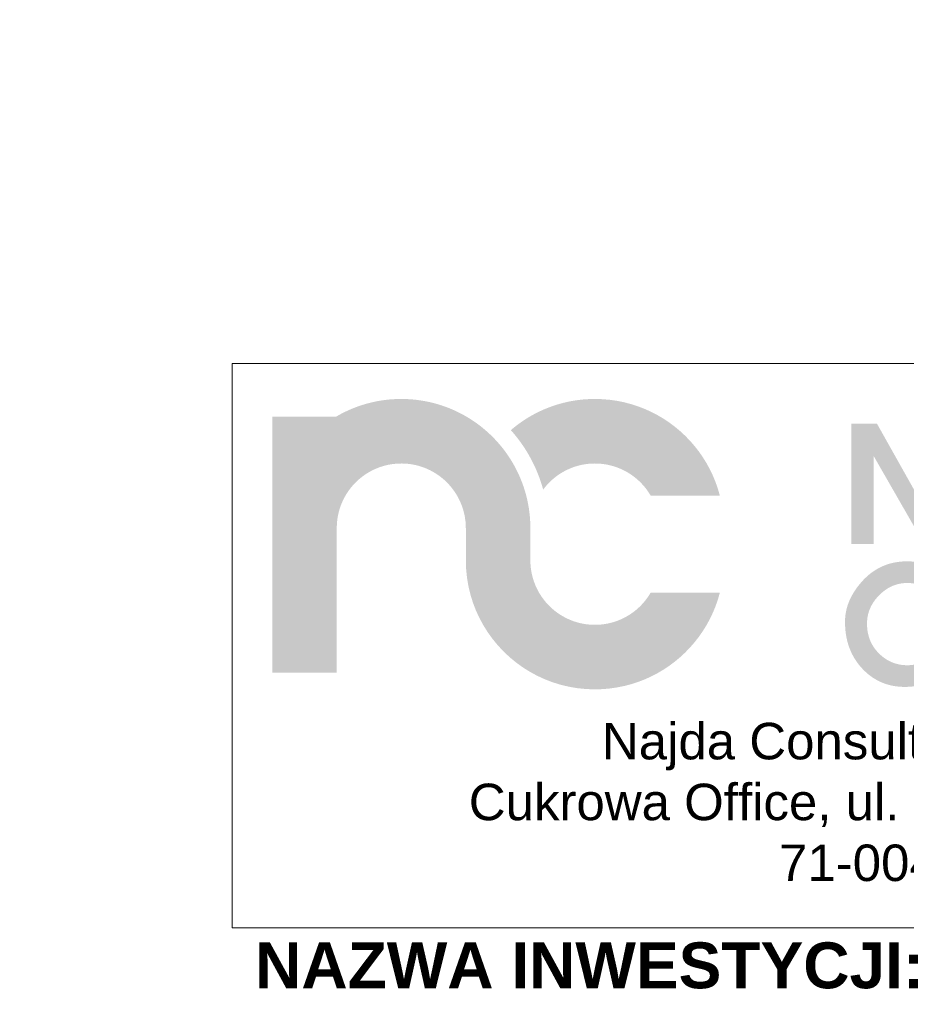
# Model space of a CAD drawing. Header units: millimetres. Extents: x 8949 to 48457, y -1077 to 15217.
# Tile 35 of 63: x 23186 to 23380, y 11977 to 12192. Entities that reach past the tile are written whole.
import ezdxf

# ---------------------------------------------------------------- set-up
doc = ezdxf.new("R2010")
doc.units = ezdxf.units.MM
for name, color, linetype, lineweight in [('0A_OCIEPLENIE', 30, 'Continuous', 9), ('0A_TABELKA', 7, 'Continuous', 0), ('0Z_OPISY', 7, 'Continuous', 9)]:
    doc.layers.add(name, color=color, linetype=linetype, lineweight=lineweight)
doc.styles.add('Arial', font='arial.ttf')
doc.styles.add('ARIAL 2', font='ARIALN.TTF')

# ---------------------------------------------------------------- blocks, each defined once
blk = doc.blocks.new('G$C46E6ED60')
at = {"true_color": 0x142354}
for points in [[(209.95, 38.88), (206.36, 39), (202.83, 39.36), (199.37, 39.95), (195.99, 40.76), (192.71, 41.78), (189.52, 43.01), (186.43, 44.43), (183.46, 46.05), (180.6, 47.85), (177.87, 49.82), (175.28, 51.96), (172.83, 54.26), (170.54, 56.7), (168.4, 59.3), (166.43, 62.02), (164.63, 64.88), (163.01, 67.85), (161.59, 70.94), (160.36, 74.13), (159.34, 77.42), (158.53, 80.79), (157.94, 84.25), (157.58, 87.78), (157.46, 91.37), (157.46, 117.61), (157.46, 117.65), (157.46, 117.86), (157.46, 118.08), (157.46, 118.29), (157.46, 118.51), (157.46, 118.72), (157.45, 118.94), (157.45, 119.16), (157.45, 119.37), (157.44, 119.58), (157.44, 119.8), (157.43, 120.01), (157.43, 120.23), (157.42, 120.44), (157.41, 120.66), (157.41, 120.87), (157.4, 121.08), (157.39, 121.3), (157.38, 121.51), (157.38, 121.73), (157.37, 121.94), (157.36, 122.15), (157.35, 122.37), (157.34, 122.58), (157.33, 122.8), (157.33, 122.88), (157.32, 122.96), (157.32, 123.04), (157.31, 123.12), (157.31, 123.21), (157.3, 123.29), (157.3, 123.37), (157.29, 123.45), (157.29, 123.53), (157.28, 123.61), (157.27, 123.7), (157.27, 123.78), (157.26, 123.86), (157.26, 123.94), (157.25, 124.02), (157.24, 124.1), (157.24, 124.18), (157.23, 124.27), (157.22, 124.35), (157.22, 124.43), (157.21, 124.51), (157.2, 124.59), (157.2, 124.67), (157.19, 124.75), (157.18, 124.88), (157.17, 125.01), (157.17, 125.14), (157.16, 125.28), (157.15, 125.41), (157.14, 125.54), (157.13, 125.67), (157.12, 125.8), (157.11, 125.93), (157.1, 126.06), (157.1, 126.19), (157.09, 126.33), (157.08, 126.46), (157.07, 126.59), (157.06, 126.72), (157.05, 126.85), (157.04, 126.98), (157.03, 127.11), (157.02, 127.24), (157, 127.37), (156.99, 127.5), (156.98, 127.63), (156.97, 127.76), (156.96, 127.89), (156.95, 127.99), (156.94, 128.09), (156.93, 128.19), (156.92, 128.29), (156.9, 128.38), (156.89, 128.48), (156.88, 128.58), (156.87, 128.68), (156.86, 128.77), (156.85, 128.87), (156.84, 128.97), (156.83, 129.07), (156.82, 129.16), (156.8, 129.26), (156.79, 129.36), (156.78, 129.46), (156.77, 129.55), (156.76, 129.65), (156.75, 129.75), (156.73, 129.84), (156.72, 129.94), (156.71, 130.04), (156.7, 130.14), (156.69, 130.23), (156.67, 130.34), (156.66, 130.46), (156.64, 130.57), (156.63, 130.68), (156.62, 130.79), (156.6, 130.9), (156.59, 131.02), (156.57, 131.13), (156.56, 131.24), (156.55, 131.35), (156.53, 131.46), (156.52, 131.57), (156.5, 131.69), (156.49, 131.8), (156.48, 131.91), (156.46, 132.02), (156.45, 132.13), (156.43, 132.24), (156.42, 132.35), (156.4, 132.46), (156.39, 132.57), (156.38, 132.68), (156.36, 132.79), (156.35, 132.9), (156.33, 133.01), (156.31, 133.11), (156.3, 133.22), (156.28, 133.33), (156.27, 133.43), (156.25, 133.54), (156.23, 133.64), (156.22, 133.75), (156.2, 133.86), (156.18, 133.96), (156.16, 134.07), (156.15, 134.17), (156.13, 134.28), (156.11, 134.38), (156.09, 134.49), (156.07, 134.6), (156.06, 134.7), (156.04, 134.81), (156.02, 134.91), (156, 135.02), (155.98, 135.13), (155.96, 135.23), (155.94, 135.34), (155.93, 135.44), (155.91, 135.54), (155.89, 135.64), (155.87, 135.74), (155.86, 135.84), (155.84, 135.93), (155.82, 136.03), (155.81, 136.13), (155.79, 136.23), (155.77, 136.33), (155.75, 136.43), (155.74, 136.53), (155.72, 136.63), (155.7, 136.72), (155.68, 136.82), (155.67, 136.92), (155.65, 137.02), (155.63, 137.12), (155.61, 137.22), (155.59, 137.32), (155.58, 137.41), (155.56, 137.51), (155.54, 137.61), (155.52, 137.71), (155.5, 137.81), (155.48, 137.92), (155.45, 138.03), (155.43, 138.14), (155.41, 138.26), (155.39, 138.37), (155.36, 138.48), (155.34, 138.59), (155.32, 138.7), (155.3, 138.82), (155.27, 138.93), (155.25, 139.04), (155.23, 139.15), (155.2, 139.26), (155.18, 139.37), (155.15, 139.49), (155.13, 139.6), (155.11, 139.71), (155.08, 139.82), (155.06, 139.93), (155.04, 140.04), (155.01, 140.15), (154.99, 140.26), (154.96, 140.38), (154.94, 140.49), (154.92, 140.58), (154.9, 140.67), (154.88, 140.76), (154.86, 140.84), (154.84, 140.93), (154.82, 141.02), (154.8, 141.11), (154.78, 141.2), (154.76, 141.29), (154.74, 141.38), (154.71, 141.47), (154.69, 141.56), (154.67, 141.65), (154.65, 141.74), (154.63, 141.83), (154.61, 141.92), (154.59, 142), (154.57, 142.09), (154.55, 142.18), (154.53, 142.27), (154.51, 142.36), (154.49, 142.45), (154.46, 142.54), (154.44, 142.63), (154.41, 142.74), (154.38, 142.86), (154.35, 142.97), (154.32, 143.09), (154.3, 143.2), (154.27, 143.32), (154.24, 143.43), (154.21, 143.55), (154.18, 143.67), (154.15, 143.78), (154.12, 143.9), (154.09, 144.01), (154.06, 144.13), (154.03, 144.24), (154, 144.36), (153.97, 144.48), (153.94, 144.59), (153.9, 144.71), (153.87, 144.82), (153.84, 144.94), (153.81, 145.05), (153.78, 145.17), (153.75, 145.28), (153.72, 145.4), (153.7, 145.48), (153.67, 145.56), (153.65, 145.64), (153.63, 145.72), (153.61, 145.8), (153.59, 145.88), (153.56, 145.96), (153.54, 146.04), (153.52, 146.12), (153.5, 146.2), (153.47, 146.28), (153.45, 146.36), (153.43, 146.44), (153.4, 146.52), (153.38, 146.6), (153.36, 146.68), (153.33, 146.76), (153.31, 146.84), (153.29, 146.92), (153.26, 147), (153.24, 147.08), (153.22, 147.16), (153.19, 147.24), (153.17, 147.32), (153.13, 147.44), (153.1, 147.56), (153.06, 147.68), (153.03, 147.8), (152.99, 147.93), (152.96, 148.05), (152.92, 148.17), (152.88, 148.29), (152.85, 148.41), (152.81, 148.53), (152.77, 148.65), (152.74, 148.77), (152.7, 148.89), (152.66, 149.01), (152.62, 149.13), (152.59, 149.25), (152.55, 149.37), (152.51, 149.49), (152.47, 149.61), (152.43, 149.73), (152.39, 149.85), (152.36, 149.97), (152.32, 150.09), (152.28, 150.21), (152.26, 150.28), (152.23, 150.35), (152.21, 150.42), (152.19, 150.49), (152.16, 150.55), (152.14, 150.62), (152.12, 150.69), (152.09, 150.76), (152.07, 150.83), (152.05, 150.9), (152.02, 150.97), (152, 151.04), (151.98, 151.11), (151.95, 151.18), (151.93, 151.25), (151.91, 151.32), (151.88, 151.39), (151.86, 151.45), (151.83, 151.52), (151.81, 151.59), (151.79, 151.66), (151.76, 151.73), (151.74, 151.8), (151.71, 151.87), (151.67, 152), (151.62, 152.12), (151.58, 152.25), (151.54, 152.38), (151.49, 152.5), (151.45, 152.63), (151.4, 152.76), (151.36, 152.89), (151.31, 153.01), (151.27, 153.14), (151.22, 153.27), (151.18, 153.39), (151.13, 153.52), (151.09, 153.65), (151.04, 153.77), (151, 153.9), (150.95, 154.02), (150.9, 154.15), (150.86, 154.28), (150.81, 154.4), (150.76, 154.53), (150.72, 154.65), (150.67, 154.78), (150.62, 154.91), (150.6, 154.96), (150.58, 155.02), (150.56, 155.07), (150.54, 155.13), (150.51, 155.18), (150.49, 155.24), (150.47, 155.29), (150.45, 155.35), (150.43, 155.41), (150.41, 155.46), (150.38, 155.52), (150.36, 155.57), (150.34, 155.63), (150.32, 155.68), (150.29, 155.74), (150.27, 155.79), (150.25, 155.85), (150.23, 155.9), (150.21, 155.96), (150.18, 156.01), (150.16, 156.07), (150.14, 156.12), (150.12, 156.18), (150.1, 156.23), (150.04, 156.37), (149.99, 156.51), (149.93, 156.64), (149.88, 156.78), (149.82, 156.92), (149.77, 157.05), (149.71, 157.19), (149.66, 157.33), (149.6, 157.46), (149.55, 157.6), (149.49, 157.73), (149.44, 157.87), (149.38, 158.01), (149.33, 158.14), (149.27, 158.28), (149.22, 158.41), (149.16, 158.55), (149.1, 158.68), (149.05, 158.82), (148.99, 158.95), (148.93, 159.09), (148.88, 159.22), (148.82, 159.36), (148.76, 159.5), (148.74, 159.53), (148.73, 159.57), (148.71, 159.6), (148.7, 159.64), (148.68, 159.67), (148.66, 159.71), (148.65, 159.74), (148.63, 159.78), (148.61, 159.81), (148.6, 159.85), (148.58, 159.88), (148.56, 159.92), (148.55, 159.95), (148.53, 159.99), (148.52, 160.02), (148.5, 160.06), (148.48, 160.09), (148.47, 160.13), (148.45, 160.16), (148.43, 160.2), (148.42, 160.23), (148.4, 160.27), (148.38, 160.31), (148.37, 160.34), (147.13, 163.01), (145.83, 165.63), (144.45, 168.21), (143.01, 170.75), (141.49, 173.24), (139.91, 175.69), (138.27, 178.09), (136.56, 180.44), (134.79, 182.75), (132.95, 185), (131.06, 187.2), (129.1, 189.34), (127.09, 191.43), (125.02, 193.46), (122.9, 195.44), (120.72, 197.36), (118.49, 199.22), (116.21, 201.01), (113.88, 202.75), (111.5, 204.42), (109.07, 206.02), (106.59, 207.56), (104.07, 209.04), (101.5, 210.44), (101.48, 210.45), (101.45, 210.47), (101.42, 210.48), (101.4, 210.49), (101.37, 210.51), (101.34, 210.52), (101.32, 210.54), (101.29, 210.55), (101.27, 210.56), (101.24, 210.58), (101.21, 210.59), (101.19, 210.6), (101.16, 210.62), (101.13, 210.63), (101.11, 210.64), (101.08, 210.66), (101.06, 210.67), (101.03, 210.68), (101, 210.7), (100.98, 210.71), (100.95, 210.72), (100.92, 210.74), (100.9, 210.75), (100.87, 210.76), (100.7, 210.85), (100.53, 210.94), (100.36, 211.03), (100.2, 211.11), (100.03, 211.2), (99.86, 211.29), (99.69, 211.37), (99.52, 211.46), (99.35, 211.54), (99.18, 211.63), (99.01, 211.72), (98.84, 211.8), (98.67, 211.88), (98.49, 211.97), (98.32, 212.05), (98.15, 212.14), (97.98, 212.22), (97.81, 212.3), (97.64, 212.38), (97.47, 212.46), (97.3, 212.55), (97.12, 212.63), (96.95, 212.71), (96.78, 212.79), (96.73, 212.81), (96.69, 212.83), (96.64, 212.85), (96.6, 212.87), (96.55, 212.89), (96.5, 212.91), (96.46, 212.93), (96.41, 212.96), (96.36, 212.98), (96.32, 213), (96.27, 213.02), (96.23, 213.04), (96.18, 213.06), (96.13, 213.08), (96.09, 213.1), (96.04, 213.12), (95.99, 213.14), (95.95, 213.16), (95.9, 213.18), (95.86, 213.2), (95.81, 213.22), (95.76, 213.24), (95.72, 213.26), (95.67, 213.28), (95.52, 213.35), (95.36, 213.42), (95.21, 213.5), (95.05, 213.57), (94.9, 213.63), (94.74, 213.7), (94.58, 213.77), (94.43, 213.84), (94.27, 213.91), (94.12, 213.98), (93.96, 214.05), (93.8, 214.11), (93.65, 214.18), (93.49, 214.25), (93.33, 214.32), (93.18, 214.38), (93.02, 214.45), (92.86, 214.52), (92.7, 214.58), (92.54, 214.65), (92.39, 214.71), (92.23, 214.78), (92.07, 214.84), (91.91, 214.91), (91.85, 214.93), (91.79, 214.95), (91.74, 214.98), (91.68, 215), (91.62, 215.03), (91.56, 215.05), (91.5, 215.07), (91.44, 215.1), (91.38, 215.12), (91.32, 215.14), (91.27, 215.17), (91.21, 215.19), (91.15, 215.21), (91.09, 215.24), (91.03, 215.26), (90.97, 215.28), (90.91, 215.3), (90.85, 215.33), (90.79, 215.35), (90.73, 215.37), (90.67, 215.4), (90.61, 215.42), (90.55, 215.44), (90.5, 215.47), (90.35, 215.52), (90.2, 215.58), (90.05, 215.64), (89.9, 215.69), (89.75, 215.75), (89.61, 215.8), (89.46, 215.86), (89.31, 215.92), (89.16, 215.97), (89.01, 216.03), (88.87, 216.08), (88.72, 216.14), (88.57, 216.19), (88.42, 216.25), (88.27, 216.3), (88.13, 216.35), (87.98, 216.41), (87.83, 216.46), (87.68, 216.51), (87.53, 216.57), (87.38, 216.62), (87.23, 216.67), (87.08, 216.72), (86.94, 216.77), (86.87, 216.8), (86.8, 216.82), (86.73, 216.85), (86.66, 216.87), (86.59, 216.89), (86.52, 216.92), (86.45, 216.94), (86.38, 216.97), (86.31, 216.99), (86.24, 217.01), (86.17, 217.04), (86.1, 217.06), (86.04, 217.09), (85.97, 217.11), (85.9, 217.13), (85.83, 217.16), (85.76, 217.18), (85.69, 217.2), (85.62, 217.23), (85.55, 217.25), (85.48, 217.27), (85.41, 217.3), (85.34, 217.32), (85.27, 217.34), (85.12, 217.39), (84.98, 217.44), (84.84, 217.48), (84.7, 217.53), (84.55, 217.57), (84.41, 217.62), (84.27, 217.66), (84.12, 217.71), (83.98, 217.75), (83.84, 217.8), (83.7, 217.84), (83.55, 217.89), (83.41, 217.93), (83.27, 217.98), (83.12, 218.02), (82.98, 218.06), (82.84, 218.11), (82.69, 218.15), (82.55, 218.19), (82.4, 218.24), (82.26, 218.28), (82.12, 218.32), (81.97, 218.36), (81.83, 218.41), (81.75, 218.43), (81.68, 218.45), (81.6, 218.47), (81.52, 218.49), (81.45, 218.52), (81.37, 218.54), (81.29, 218.56), (81.22, 218.58), (81.14, 218.6), (81.06, 218.62), (80.98, 218.65), (80.91, 218.67), (80.83, 218.69), (80.75, 218.71), (80.68, 218.73), (80.6, 218.76), (80.52, 218.78), (80.44, 218.8), (80.37, 218.82), (80.29, 218.84), (80.21, 218.86), (80.13, 218.89), (80.06, 218.91), (79.98, 218.93), (79.84, 218.97), (79.7, 219), (79.56, 219.04), (79.42, 219.08), (79.28, 219.11), (79.14, 219.15), (79, 219.19), (78.86, 219.22), (78.72, 219.26), (78.58, 219.29), (78.44, 219.33), (78.3, 219.36), (78.16, 219.4), (78.02, 219.43), (77.87, 219.47), (77.73, 219.5), (77.59, 219.54), (77.45, 219.57), (77.31, 219.61), (77.17, 219.64), (77.03, 219.68), (76.88, 219.71), (76.74, 219.74), (76.6, 219.78), (76.52, 219.8), (76.44, 219.82), (76.36, 219.84), (76.27, 219.86), (76.19, 219.87), (76.11, 219.89), (76.03, 219.91), (75.94, 219.93), (75.86, 219.95), (75.78, 219.97), (75.7, 219.99), (75.61, 220.01), (75.53, 220.03), (75.45, 220.05), (75.37, 220.07), (75.28, 220.09), (75.2, 220.1), (75.12, 220.12), (75.03, 220.14), (74.95, 220.16), (74.87, 220.18), (74.79, 220.2), (74.7, 220.21), (74.62, 220.23), (74.48, 220.26), (74.34, 220.29), (74.2, 220.32), (74.06, 220.35), (73.92, 220.38), (73.78, 220.41), (73.64, 220.44), (73.5, 220.46), (73.36, 220.49), (73.22, 220.52), (73.08, 220.55), (72.94, 220.57), (72.8, 220.6), (72.66, 220.63), (72.52, 220.65), (72.37, 220.68), (72.23, 220.71), (72.09, 220.73), (71.95, 220.76), (71.81, 220.78), (71.67, 220.81), (71.53, 220.83), (71.38, 220.86), (71.24, 220.89), (71.16, 220.9), (71.07, 220.92), (70.98, 220.93), (70.9, 220.95), (70.81, 220.96), (70.73, 220.98), (70.64, 220.99), (70.56, 221.01), (70.47, 221.03), (70.38, 221.04), (70.3, 221.06), (70.21, 221.07), (70.13, 221.09), (70.04, 221.1), (69.96, 221.12), (69.87, 221.13), (69.79, 221.15), (69.7, 221.16), (69.62, 221.18), (69.53, 221.19), (69.45, 221.21), (69.36, 221.22), (69.28, 221.24), (69.19, 221.25), (69.05, 221.27), (68.9, 221.3), (68.76, 221.32), (68.62, 221.34), (68.47, 221.36), (68.33, 221.38), (68.18, 221.4), (68.04, 221.42), (67.89, 221.45), (67.75, 221.47), (67.6, 221.49), (67.46, 221.51), (67.31, 221.52), (67.17, 221.54), (67.02, 221.56), (66.88, 221.58), (66.73, 221.6), (66.59, 221.62), (66.44, 221.64), (66.3, 221.66), (66.15, 221.68), (66.01, 221.69), (65.86, 221.71), (65.72, 221.73), (65.63, 221.74), (65.55, 221.75), (65.47, 221.76), (65.38, 221.78), (65.3, 221.79), (65.21, 221.8), (65.13, 221.81), (65.04, 221.82), (64.96, 221.83), (64.87, 221.84), (64.79, 221.85), (64.71, 221.86), (64.62, 221.88), (64.54, 221.89), (64.45, 221.9), (64.37, 221.91), (64.28, 221.92), (64.2, 221.93), (64.11, 221.94), (64.03, 221.95), (63.95, 221.96), (63.86, 221.97), (63.78, 221.98), (63.69, 221.98), (63.54, 222), (63.38, 222.02), (63.22, 222.03), (63.06, 222.05), (62.91, 222.07), (62.75, 222.08), (62.59, 222.1), (62.43, 222.11), (62.27, 222.12), (62.11, 222.14), (61.96, 222.15), (61.8, 222.16), (61.64, 222.17), (61.48, 222.19), (61.32, 222.2), (61.16, 222.21), (61, 222.22), (60.84, 222.23), (60.68, 222.24), (60.53, 222.26), (60.37, 222.27), (60.21, 222.28), (60.05, 222.29), (59.89, 222.3), (59.82, 222.3), (59.74, 222.31), (59.67, 222.32), (59.6, 222.32), (59.52, 222.33), (59.45, 222.33), (59.37, 222.34), (59.3, 222.35), (59.23, 222.35), (59.15, 222.36), (59.08, 222.37), (59.01, 222.37), (58.93, 222.38), (58.86, 222.38), (58.78, 222.39), (58.71, 222.4), (58.64, 222.4), (58.56, 222.41), (58.49, 222.41), (58.41, 222.42), (58.34, 222.42), (58.27, 222.43), (58.19, 222.43), (58.12, 222.44), (57.88, 222.45), (57.65, 222.46), (57.42, 222.47), (57.18, 222.48), (56.95, 222.49), (56.71, 222.5), (56.48, 222.51), (56.25, 222.52), (56.01, 222.53), (55.78, 222.54), (55.54, 222.54), (55.31, 222.55), (55.07, 222.56), (54.84, 222.56), (54.6, 222.57), (54.37, 222.57), (54.13, 222.57), (53.9, 222.58), (53.66, 222.58), (53.42, 222.58), (53.19, 222.58), (52.95, 222.59), (52.71, 222.59), (52.48, 222.59), (50.07, 222.56), (47.67, 222.48), (45.28, 222.34), (42.91, 222.16), (40.55, 221.92), (38.21, 221.62), (35.89, 221.28), (33.58, 220.89), (31.3, 220.44), (29.02, 219.95), (26.77, 219.41), (24.54, 218.82), (22.33, 218.18), (20.13, 217.5), (17.96, 216.76), (15.81, 215.99), (13.68, 215.17), (11.57, 214.3), (9.49, 213.39), (7.43, 212.43), (5.4, 211.44), (3.39, 210.4), (1.4, 209.32), (-0.56, 208.2), (-52.49, 208.2), (-52.49, 117.87), (-52.49, 117.86), (-52.49, 117.85), (-52.49, 117.84), (-52.49, 117.83), (-52.49, 117.82), (-52.49, 117.8), (-52.49, 117.79), (-52.49, 117.78), (-52.49, 117.77), (-52.49, 117.76), (-52.49, 117.75), (-52.49, 117.74), (-52.49, 117.73), (-52.49, 117.72), (-52.49, 117.71), (-52.49, 117.7), (-52.49, 117.69), (-52.49, 117.68), (-52.5, 117.67), (-52.5, 117.66), (-52.5, 117.64), (-52.5, 117.63), (-52.5, 117.62), (-52.5, 117.61), (-52.49, 117.61), (-52.49, 0), (0, 0), (0, 117.74), (0.13, 121.33), (0.49, 124.85), (1.09, 128.3), (1.9, 131.67), (2.93, 134.95), (4.16, 138.13), (5.59, 141.21), (7.2, 144.18), (9, 147.02), (10.97, 149.74), (13.11, 152.33), (15.41, 154.77), (17.86, 157.06), (20.45, 159.2), (23.17, 161.16), (26.02, 162.96), (28.99, 164.57), (32.08, 165.99), (35.26, 167.21), (38.54, 168.23), (41.91, 169.04), (45.37, 169.62), (48.89, 169.98), (52.48, 170.1), (52.7, 170.1), (52.93, 170.1), (53.16, 170.1), (53.38, 170.09), (53.61, 170.09), (53.84, 170.08), (54.06, 170.08), (54.29, 170.07), (54.51, 170.06), (54.73, 170.05), (54.96, 170.04), (55.18, 170.03), (55.41, 170.02), (55.63, 170.01), (55.85, 169.99), (56.07, 169.98), (56.3, 169.96), (56.52, 169.94), (56.74, 169.93), (56.96, 169.91), (57.18, 169.89), (57.4, 169.87), (57.63, 169.85), (57.85, 169.83), (60.66, 169.47), (63.42, 168.96), (66.13, 168.31), (68.78, 167.52), (71.37, 166.59), (73.9, 165.54), (76.36, 164.36), (78.75, 163.06), (81.05, 161.64), (83.28, 160.1), (85.42, 158.46), (87.48, 156.71), (89.44, 154.86), (91.3, 152.91), (93.07, 150.87), (94.72, 148.73), (96.27, 146.52), (97.71, 144.22), (99.02, 141.84), (100.22, 139.39), (101.29, 136.87), (102.24, 134.29), (103.05, 131.64), (103.72, 128.94), (103.72, 128.91), (103.73, 128.88), (103.74, 128.85), (103.74, 128.82), (103.75, 128.79), (103.76, 128.76), (103.77, 128.73), (103.77, 128.7), (103.78, 128.67), (103.79, 128.64), (103.8, 128.61), (103.81, 128.58), (103.81, 128.55), (103.82, 128.52), (103.83, 128.49), (103.84, 128.46), (103.85, 128.43), (103.86, 128.4), (103.86, 128.37), (103.87, 128.34), (103.88, 128.31), (103.89, 128.28), (103.89, 128.25), (103.9, 128.22), (103.93, 128.07), (103.96, 127.92), (103.99, 127.77), (104.02, 127.62), (104.04, 127.46), (104.07, 127.31), (104.09, 127.16), (104.12, 127.01), (104.14, 126.86), (104.17, 126.71), (104.19, 126.55), (104.21, 126.4), (104.24, 126.25), (104.26, 126.1), (104.28, 125.94), (104.3, 125.79), (104.32, 125.64), (104.34, 125.49), (104.36, 125.33), (104.38, 125.18), (104.4, 125.03), (104.42, 124.87), (104.44, 124.72), (104.46, 124.57), (104.47, 124.5), (104.48, 124.44), (104.49, 124.37), (104.5, 124.31), (104.51, 124.24), (104.52, 124.18), (104.53, 124.11), (104.54, 124.05), (104.55, 123.98), (104.56, 123.92), (104.57, 123.85), (104.58, 123.79), (104.6, 123.72), (104.61, 123.66), (104.62, 123.59), (104.63, 123.53), (104.64, 123.46), (104.65, 123.4), (104.66, 123.33), (104.66, 123.27), (104.67, 123.2), (104.68, 123.14), (104.69, 123.07), (104.7, 123.01), (104.71, 122.88), (104.72, 122.76), (104.73, 122.64), (104.74, 122.52), (104.75, 122.4), (104.75, 122.28), (104.76, 122.15), (104.77, 122.03), (104.77, 121.91), (104.78, 121.78), (104.79, 121.66), (104.79, 121.54), (104.8, 121.42), (104.8, 121.29), (104.81, 121.17), (104.81, 121.05), (104.81, 120.92), (104.82, 120.8), (104.82, 120.68), (104.83, 120.55), (104.83, 120.43), (104.84, 120.31), (104.85, 120.19), (104.85, 120.06), (104.86, 119.96), (104.86, 119.86), (104.87, 119.76), (104.87, 119.66), (104.88, 119.55), (104.88, 119.45), (104.89, 119.35), (104.9, 119.25), (104.9, 119.15), (104.91, 119.04), (104.92, 118.94), (104.92, 118.84), (104.93, 118.74), (104.94, 118.64), (104.94, 118.54), (104.95, 118.43), (104.95, 118.33), (104.96, 118.23), (104.96, 118.13), (104.97, 118.02), (104.97, 117.92), (104.97, 117.82), (104.97, 117.72), (104.98, 117.61), (104.98, 91.37), (105.22, 84.18), (105.93, 77.12), (107.11, 70.21), (108.72, 63.46), (110.77, 56.89), (113.22, 50.51), (116.08, 44.33), (119.31, 38.39), (122.9, 32.68), (126.85, 27.22), (131.13, 22.04), (135.72, 17.14), (140.62, 12.54), (145.8, 8.27), (151.26, 4.32), (156.97, 0.73), (162.92, -2.51), (169.09, -5.36), (175.47, -7.81), (182.04, -9.86), (188.79, -11.47), (195.71, -12.65), (202.76, -13.36), (209.95, -13.61), (216.02, -13.43), (222, -12.92), (227.88, -12.08), (233.66, -10.92), (239.31, -9.45), (244.83, -7.67), (250.22, -5.61), (255.46, -3.26), (260.54, -0.63), (265.46, 2.25), (270.2, 5.39), (274.76, 8.78), (279.12, 12.4), (283.28, 16.25), (287.22, 20.32), (290.95, 24.59), (294.44, 29.06), (297.69, 33.72), (300.69, 38.56), (303.43, 43.57), (305.9, 48.74), (308.1, 54.06), (310, 59.53), (311.61, 65.12), (255.36, 65.12), (254.18, 63.19), (252.93, 61.32), (251.6, 59.5), (250.19, 57.74), (248.71, 56.04), (247.17, 54.41), (245.55, 52.85), (243.87, 51.35), (242.12, 49.93), (240.32, 48.59), (238.45, 47.32), (236.53, 46.12), (234.56, 45.02), (232.53, 43.99), (230.46, 43.05), (228.34, 42.2), (226.17, 41.44), (223.96, 40.78), (221.71, 40.21), (219.43, 39.74), (217.1, 39.37), (214.75, 39.1), (212.36, 38.94)], [(413.37, 41.44), (413.39, 42.81), (413.46, 44.18), (413.57, 45.55), (413.72, 46.91), (413.92, 48.26), (414.17, 49.61), (414.45, 50.95), (414.78, 52.29), (415.16, 53.62), (415.58, 54.95), (416.04, 56.27), (416.55, 57.58), (417.1, 58.89), (417.7, 60.19), (418.34, 61.49), (419.03, 62.79), (419.76, 64.07), (420.53, 65.35), (421.35, 66.63), (422.21, 67.9), (423.11, 69.17), (424.06, 70.42), (425.06, 71.68), (426.1, 72.93), (427.36, 74.36), (428.64, 75.74), (429.96, 77.05), (431.3, 78.3), (432.67, 79.49), (434.07, 80.63), (435.49, 81.69), (436.94, 82.7), (438.42, 83.65), (439.92, 84.53), (441.46, 85.36), (443.02, 86.12), (444.6, 86.83), (446.22, 87.47), (447.86, 88.05), (449.53, 88.57), (451.22, 89.03), (452.94, 89.42), (454.69, 89.76), (456.47, 90.03), (458.28, 90.25), (460.11, 90.4), (461.97, 90.49), (463.85, 90.52), (465.01, 90.51), (466.16, 90.47), (467.32, 90.4), (468.47, 90.31), (469.62, 90.18), (470.76, 90.03), (471.91, 89.86), (473.05, 89.65), (474.19, 89.42), (475.33, 89.17), (476.46, 88.88), (477.59, 88.57), (478.72, 88.23), (479.85, 87.87), (480.98, 87.47), (482.1, 87.05), (483.22, 86.6), (484.34, 86.13), (485.46, 85.63), (486.57, 85.1), (487.68, 84.54), (488.79, 83.96), (489.9, 83.35), (491, 82.71), (492.22, 81.97), (493.4, 81.22), (494.55, 80.45), (495.66, 79.67), (496.73, 78.87), (497.77, 78.06), (498.77, 77.23), (499.73, 76.38), (500.66, 75.52), (501.55, 74.64), (502.41, 73.75), (503.23, 72.84), (504.01, 71.92), (504.75, 70.98), (505.46, 70.02), (506.14, 69.05), (506.77, 68.06), (507.37, 67.06), (507.94, 66.04), (508.46, 65.01), (508.96, 63.96), (509.41, 62.89), (509.83, 61.81), (510.21, 60.72), (489.68, 60.72), (489.21, 61.23), (488.73, 61.73), (488.25, 62.22), (487.76, 62.7), (487.27, 63.17), (486.78, 63.62), (486.29, 64.07), (485.79, 64.5), (485.29, 64.93), (484.79, 65.34), (484.28, 65.74), (483.77, 66.13), (483.26, 66.51), (482.75, 66.87), (482.23, 67.23), (481.71, 67.57), (481.18, 67.91), (480.66, 68.23), (480.13, 68.54), (479.59, 68.84), (479.06, 69.13), (478.52, 69.4), (477.98, 69.67), (477.43, 69.92), (476.88, 70.17), (476.34, 70.4), (475.79, 70.62), (475.24, 70.84), (474.69, 71.04), (474.14, 71.23), (473.58, 71.41), (473.03, 71.58), (472.48, 71.74), (471.93, 71.89), (471.37, 72.03), (470.82, 72.16), (470.26, 72.28), (469.71, 72.39), (469.15, 72.49), (468.59, 72.58), (468.04, 72.66), (467.48, 72.72), (466.92, 72.78), (466.36, 72.83), (465.8, 72.86), (465.24, 72.89), (464.68, 72.9), (464.11, 72.91), (463.03, 72.89), (461.95, 72.84), (460.88, 72.75), (459.83, 72.63), (458.79, 72.48), (457.76, 72.29), (456.74, 72.06), (455.73, 71.8), (454.73, 71.5), (453.75, 71.17), (452.77, 70.81), (451.81, 70.41), (450.86, 69.98), (449.92, 69.51), (448.99, 69.01), (448.07, 68.47), (447.16, 67.9), (446.27, 67.29), (445.38, 66.65), (444.51, 65.97), (443.65, 65.26), (442.8, 64.52), (441.96, 63.74), (441.13, 62.93), (440.33, 62.09), (439.56, 61.24), (438.82, 60.38), (438.11, 59.51), (437.45, 58.63), (436.81, 57.74), (436.21, 56.84), (435.65, 55.92), (435.11, 55), (434.62, 54.07), (434.16, 53.12), (433.73, 52.16), (433.33, 51.2), (432.97, 50.22), (432.65, 49.23), (432.36, 48.23), (432.1, 47.22), (431.88, 46.2), (431.69, 45.17), (431.54, 44.13), (431.42, 43.08), (431.33, 42.02), (431.28, 40.94), (431.26, 39.86), (431.28, 38.63), (431.33, 37.43), (431.42, 36.23), (431.54, 35.06), (431.7, 33.91), (431.89, 32.77), (432.12, 31.65), (432.38, 30.54), (432.68, 29.46), (433.01, 28.39), (433.38, 27.34), (433.78, 26.3), (434.22, 25.29), (434.69, 24.29), (435.19, 23.31), (435.74, 22.34), (436.31, 21.4), (436.93, 20.47), (437.57, 19.56), (438.25, 18.66), (438.97, 17.79), (439.72, 16.93), (440.51, 16.09), (441.33, 15.26), (442.13, 14.51), (442.95, 13.79), (443.77, 13.1), (444.61, 12.44), (445.47, 11.81), (446.33, 11.22), (447.21, 10.65), (448.1, 10.12), (449, 9.63), (449.92, 9.16), (450.85, 8.73), (451.79, 8.32), (452.75, 7.96), (453.72, 7.62), (454.7, 7.31), (455.69, 7.04), (456.7, 6.8), (457.72, 6.59), (458.75, 6.41), (459.8, 6.27), (460.86, 6.16), (461.93, 6.08), (463.02, 6.03), (464.11, 6.01), (465.28, 6.03), (466.43, 6.09), (467.57, 6.19), (468.69, 6.33), (469.8, 6.51), (470.9, 6.72), (471.99, 6.98), (473.06, 7.28), (474.13, 7.61), (475.17, 7.99), (476.21, 8.4), (477.23, 8.86), (478.24, 9.35), (479.24, 9.88), (480.22, 10.46), (481.19, 11.07), (482.15, 11.72), (483.09, 12.42), (484.02, 13.15), (484.94, 13.92), (485.85, 14.73), (486.74, 15.58), (487.62, 16.47), (488.49, 17.4), (509.69, 17.4), (509.12, 16.16), (508.52, 14.94), (507.9, 13.74), (507.24, 12.57), (506.56, 11.43), (505.84, 10.31), (505.1, 9.22), (504.33, 8.16), (503.52, 7.12), (502.69, 6.1), (501.83, 5.12), (500.94, 4.15), (500.02, 3.22), (499.07, 2.31), (498.09, 1.42), (497.08, 0.56), (496.05, -0.27), (494.98, -1.08), (493.88, -1.86), (492.76, -2.62), (491.6, -3.35), (490.42, -4.05), (489.2, -4.73), (487.96, -5.39), (486.94, -5.89), (485.91, -6.38), (484.89, -6.84), (483.85, -7.29), (482.81, -7.71), (481.76, -8.11), (480.71, -8.48), (479.66, -8.84), (478.59, -9.18), (477.53, -9.49), (476.45, -9.78), (475.37, -10.05), (474.29, -10.3), (473.2, -10.53), (472.1, -10.73), (471, -10.92), (469.9, -11.08), (468.78, -11.22), (467.67, -11.34), (466.54, -11.43), (465.41, -11.51), (464.28, -11.56), (463.14, -11.6), (461.99, -11.61), (460.31, -11.58), (458.66, -11.51), (457.03, -11.38), (455.42, -11.21), (453.83, -10.99), (452.27, -10.72), (450.72, -10.39), (449.2, -10.02), (447.71, -9.6), (446.23, -9.13), (444.78, -8.61), (443.35, -8.04), (441.94, -7.42), (440.56, -6.75), (439.19, -6.03), (437.86, -5.26), (436.54, -4.44), (435.24, -3.57), (433.97, -2.66), (432.72, -1.69), (431.49, -0.67), (430.29, 0.4), (429.11, 1.51), (427.95, 2.68), (426.76, 3.95), (425.62, 5.25), (424.53, 6.58), (423.49, 7.95), (422.51, 9.34), (421.57, 10.76), (420.69, 12.21), (419.85, 13.69), (419.07, 15.2), (418.33, 16.74), (417.65, 18.31), (417.02, 19.91), (416.43, 21.54), (415.9, 23.2), (415.42, 24.89), (414.99, 26.61), (414.61, 28.36), (414.28, 30.14), (414, 31.94), (413.78, 33.78), (413.6, 35.65), (413.47, 37.55), (413.4, 39.48)]]:
    blk.add_hatch(color=179, dxfattribs=at).paths.add_polyline_path(points, is_closed=False)
at = {"true_color": 0x00adef}
blk.add_hatch(color=140, dxfattribs=at).paths.add_polyline_path([(209.95, 170.1), (212.36, 170.05), (214.75, 169.88), (217.1, 169.61), (219.42, 169.24), (221.71, 168.77), (223.96, 168.2), (226.17, 167.54), (228.33, 166.78), (230.45, 165.93), (232.53, 164.99), (234.55, 163.96), (236.53, 162.86), (238.45, 161.66), (240.31, 160.39), (242.12, 159.05), (243.87, 157.63), (245.55, 156.13), (247.16, 154.57), (248.71, 152.94), (250.19, 151.24), (251.6, 149.48), (252.93, 147.66), (254.18, 145.79), (255.36, 143.86), (311.61, 143.86), (310, 149.45), (308.1, 154.92), (305.9, 160.24), (303.43, 165.41), (300.69, 170.42), (297.69, 175.26), (294.44, 179.92), (290.95, 184.39), (287.22, 188.66), (283.28, 192.73), (279.12, 196.58), (274.76, 200.2), (270.2, 203.59), (265.46, 206.73), (260.54, 209.61), (255.46, 212.24), (250.22, 214.59), (244.83, 216.65), (239.31, 218.43), (233.66, 219.9), (227.88, 221.06), (222, 221.9), (216.02, 222.41), (209.95, 222.59), (206.7, 222.54), (203.47, 222.39), (200.26, 222.15), (197.09, 221.81), (193.94, 221.37), (190.83, 220.85), (187.74, 220.23), (184.69, 219.52), (181.68, 218.73), (178.7, 217.85), (175.75, 216.88), (172.85, 215.83), (169.99, 214.7), (167.17, 213.49), (164.39, 212.19), (161.66, 210.82), (158.97, 209.38), (156.33, 207.86), (153.74, 206.26), (151.2, 204.59), (148.72, 202.86), (146.28, 201.05), (143.9, 199.17), (141.58, 197.23), (143.09, 195.51), (144.57, 193.76), (146.01, 191.98), (147.42, 190.17), (148.8, 188.33), (150.15, 186.47), (151.45, 184.58), (152.73, 182.67), (153.96, 180.73), (155.16, 178.76), (156.33, 176.77), (157.45, 174.76), (158.54, 172.72), (159.59, 170.66), (160.6, 168.57), (161.57, 166.47), (162.5, 164.34), (163.39, 162.19), (164.24, 160.02), (165.05, 157.83), (165.82, 155.62), (166.54, 153.4), (167.23, 151.15), (167.87, 148.88), (169.09, 150.47), (170.37, 152), (171.71, 153.49), (173.11, 154.92), (174.55, 156.3), (176.05, 157.62), (177.6, 158.89), (179.19, 160.1), (180.83, 161.25), (182.52, 162.33), (184.25, 163.35), (186.02, 164.31), (187.83, 165.2), (189.68, 166.02), (191.57, 166.78), (193.49, 167.46), (195.45, 168.06), (197.44, 168.59), (199.45, 169.05), (201.5, 169.42), (203.58, 169.72), (205.68, 169.93), (207.8, 170.06)], is_closed=False)
at = {"true_color": 0x142354}
blk.add_hatch(color=179, dxfattribs=at).paths.add_polyline_path([(418.54, 202.51), (439.34, 202.51), (479.88, 130.32), (479.88, 202.51), (498.03, 202.51), (498.03, 104.49), (477.84, 104.46), (436.69, 176.12), (436.69, 104.49), (418.54, 104.49)])

msp = doc.modelspace()

# ---------------------------------------------------------------- linework, layer by layer
at = {"layer": '0A_TABELKA'}
msp.add_line((23232.31, 12117.02), (23554.06, 12117.02), dxfattribs=at)
msp.add_line((23232.31, 12117.02), (23554.06, 12117.02), dxfattribs=at)
msp.add_line((23232.31, 12117.02), (23554.06, 12117.02), dxfattribs=at)

# ---------------------------------------------------------------- block references
at = {"layer": '0A_OCIEPLENIE', "xscale": 0.2695, "yscale": 0.2695, "zscale": 0.2695}
msp.add_blockref('G$C46E6ED60', (23255.21, 12049.29), dxfattribs=at)

# ---------------------------------------------------------------- texts
at = {"layer": '0A_TABELKA', "insert": (23103.15, 12038.28), "char_height": 8, "width": 580.6161, "attachment_point": 1, "style": 'Arial'}
msp.add_mtext('\\pxqc;Najda Consulting sp. z o.o. sp. k\\PCukrowa Office, ul. E. Kwiatkowskiego 1/23,  \\P71-004 Szczecin', dxfattribs=at)
at = {"layer": '0Z_OPISY', "insert": (23185.44, 13387.08), "char_height": 10.00328, "width": 323.2908, "attachment_point": 1, "line_spacing_factor": 0.9, "style": 'ARIAL 2'}
msp.add_mtext('\\pi-20.007,l20.007,t20.007;{\\fArial|b0|i0|c238|p34;\\~\\~ UWAGI:\\P1. ^IWszystkie wymiary i rzędne należy sprawdzić na budowie, a zaistniałe niezgodności pomiędzy projektem architektoniczno-budowlanym i pozostałymi opracowaniami branżowymi należy wyjaśnić i uzgodnić z Głównym Projektantem.\\P2. ^IWszystkie systemowe rozwiązania detali wykonać zgodnie ze sztuką budowlaną\\P3.^IIzolacje wykonać zgodnie ze sztuką budowlaną zapewniając ciągłość izolacji\\P4. ^IPrzed zamówieniem elementów o małej tolerancji wymiarowej sprawdzić ilość i wymiary otworów na budowie\\P5. ^ISzczegółowe projekty instalacji sanitarnych, elektrycznych, teletechnicznych są tematem odpowiednich opracowań branżowych. \\P   ^IW przypadku wystąpienia rozbieżności pomiędzy poszczególnymi opracowaniami lub braku informacji należy uzgodnić rozwiązanie z autorem projektu.\\P6. ^IElementy konstrukcyjne są określone szczegółowo w projekcie konstrukcyjnym.\\P7. ^IUwagi i opisy zamieszczone w części opisowej projektu są integralną częścią niniejszego opracowania.\\P8.\\~^IZabezpieczenia pożarowe wykonać wg opisu technicznego, wszystkie elementy drewniane należy zabezpieczyć do klasy NRO\\P9.\\~^IZmiany materiałów budowlanych, wykończeniowych, technologii czy urządzeń mogą być wprowadzane jedynie za pisemną zgodą Autora projektu.\\P10. Wszelkie materiały użyte w projekcie, rozwiązania techniczne i urządzenia muszą odpowiadać normom bezpieczeństwa ppoż. i bhp; posiadać odpowiednie atesty i aprobaty do stosowania w budownictwie.\\P11. Wszystkie wymienione w projekcie nazwy producentów, firm, zastosowanych wyrobów należy traktować jako modelowe. Można zastosować inne rozwiązania pod warunkiem że będą równoważne i uzgodnione z Autorem projektu.\\P12. Wszelkie elementy wykończenia i kolorystyki należy uzgadniać z Autorem projektu.\\P13. Prowadzenie poszczególnych instalacji oraz lokalizacja urządzeń zgodnie z projektami branżowymi oraz opisem technicznym.}', dxfattribs=at)

# ---------------------------------------------------------------- next in the draw order: wipeouts: each hides what was drawn before it
msp.add_wipeout([(23232.31, 11344.97), (23232.31, 11993.35), (23554.06, 11993.35), (23554.06, 11344.97)]).dxf.layer = '0A_TABELKA'

# ---------------------------------------------------------------- next in the draw order: linework, layer by layer
at = {"layer": '0A_TABELKA'}
msp.add_line((23232.31, 11993.35), (23554.06, 11993.35), dxfattribs=at)
msp.add_line((23232.31, 11993.35), (23554.06, 11993.35), dxfattribs=at)
msp.add_line((23232.31, 11993.35), (23554.06, 11993.35), dxfattribs=at)
msp.add_line((23232.31, 11993.35), (23554.06, 11993.35), dxfattribs=at)
msp.add_line((23232.31, 11993.35), (23554.06, 11993.35), dxfattribs=at)
msp.add_line((23232.31, 11993.35), (23554.06, 11993.35), dxfattribs=at)
msp.add_lwpolyline([(23232.31, 12117.02), (23554.06, 12117.02), (23554.06, 11993.35), (23232.31, 11993.35)], close=True, dxfattribs=at)

# ---------------------------------------------------------------- next in the draw order: texts
at = {"layer": '0A_TABELKA', "insert": (23237.31, 11990.15), "char_height": 10.0547, "width": 398.9571, "attachment_point": 1, "style": 'Arial'}
msp.add_mtext('{\\W1;\\fArial|b1|i0|c238|p34;NAZWA INWESTYCJI: }', dxfattribs=at)

doc.saveas('drawing.dxf')
